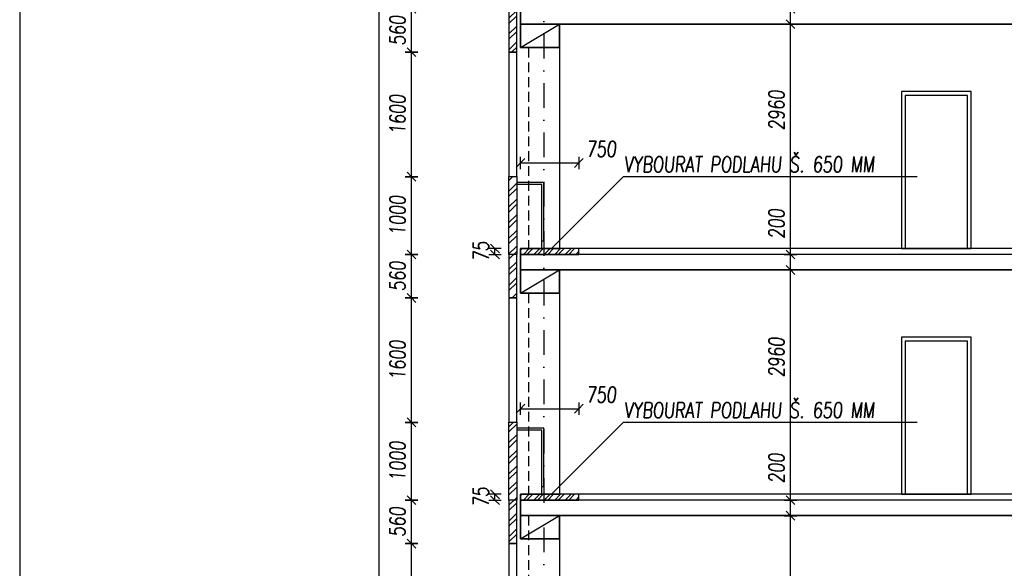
# Model space of a CAD drawing. Header units: millimetres. Extents: x 22267 to 193155, y 329430 to 541733.
# Tile 3 of 89: x 24215 to 36886, y 353798 to 360854. Entities that reach past the tile are written whole.
import ezdxf

# ---------------------------------------------------------------- set-up
doc = ezdxf.new("R2010")
doc.units = ezdxf.units.MM
doc.linetypes.add('ČERCHOVANÁ', pattern=[25.4, 12.7, -6.35, 0, -6.35])
doc.linetypes.add('ČÁRKOVANÁ', pattern=[19.05, 12.7, -6.35])
for name, color, linetype in [('BOURÁNÍ FASÁDY', 30, 'Continuous'), ('BOURÁNÍ PODLAHY', 30, 'Continuous'), ('BOURÁNÍ PŘÍČEK', 30, 'Continuous'), ('KOTY_100', 7, 'Continuous'), ('KÓTY BP FASÁDA', 255, 'Continuous'), ('KÓTY BP PODLAHA', 255, 'Continuous'), ('LEGENDA', 7, 'Continuous'), ('OSY', 7, 'Continuous'), ('TENKA', 4, 'Continuous'), ('TLUSTA', 2, 'Continuous'), ('ŽB', 1, 'Continuous')]:
    doc.layers.add(name, color=color, linetype=linetype)
doc.styles.add('CS-ROMANS', font='romans.shx', dxfattribs={"width": 0.75, "oblique": 5})
doc.styles.add('CS-ROMANS_100', font='romans.shx', dxfattribs={"width": 0.75, "oblique": 5, "height": 200})
doc.dimstyles.new('A_KÓTA_100', dxfattribs={"dimtxt": 200, "dimasz": 4, "dimexe": 100, "dimexo": 1500, "dimgap": 80, "dimtad": 1, "dimdec": 0, "dimdsep": 46, "dimtxsty": 'CS-ROMANS_100', "dimblk": 'KOT_CARA20', "dimcen": 90, "dimse1": 1, "dimse2": 1, "dimclrd": 256, "dimclre": 256, "dimclrt": 256, "dimadec": 0, "dimazin": 0, "dimtfac": 1, "dimtdec": 0, "dimtix": 1, "dimtmove": 2, "dimatfit": 3, "dimldrblk": 'OBLIQUE', "dimfxl": 1, "dimfxlon": 1, "dimtolj": 1, "dimarcsym": 0})

# ---------------------------------------------------------------- blocks, each defined once
blk = doc.blocks.new('KOT_CARA20')
for p, q in [((0, 0), (-14.1, -14.1)), ((0, 20), (0, -20)), ((0, 0), (14.1, 14.1))]:
    blk.add_line(p, q)
blk = doc.blocks.new('*D2752')
at = {"layer": 'Defpoints', "color": 0, "transparency": 16777216}
for p in [(31411, 359011), (30661, 357910), (31411, 357910)]:
    blk.add_point(p, dxfattribs=at)
at = {"layer": 'KÓTY BP PODLAHA', "lineweight": -2, "transparency": 16777216}
blk.add_line((30665, 359011), (31407, 359011), dxfattribs=at)
at = {"layer": 'KÓTY BP PODLAHA', "lineweight": -2, "transparency": 16777216, "xscale": 4, "yscale": 4, "zscale": 4, "rotation": 180}
blk.add_blockref('KOT_CARA20', (30661, 359011), dxfattribs=at)
at = {"layer": 'KÓTY BP PODLAHA', "lineweight": -2, "transparency": 16777216, "xscale": 4, "yscale": 4, "zscale": 4}
blk.add_blockref('KOT_CARA20', (31411, 359011), dxfattribs=at)
at = {"layer": 'KÓTY BP PODLAHA', "transparency": 16777216, "insert": (31699, 359191), "char_height": 200, "attachment_point": 5, "style": 'CS-ROMANS_100'}
blk.add_mtext('\\A1;750', dxfattribs=at)
blk = doc.blocks.new('_OBLIQUE')
at = {"color": 0, "linetype": 'ByBlock', "ltscale": 15}
blk.add_line((-0.5, -0.5), (0.5, 0.5), dxfattribs=at)
blk = doc.blocks.new('*D2753')
at = {"layer": 'Defpoints', "color": 0, "transparency": 16777216}
for p in [(31411, 355851), (30661, 354750), (31411, 354750)]:
    blk.add_point(p, dxfattribs=at)
at = {"layer": 'KÓTY BP PODLAHA', "lineweight": -2, "transparency": 16777216}
blk.add_line((30665, 355851), (31407, 355851), dxfattribs=at)
at = {"layer": 'KÓTY BP PODLAHA', "lineweight": -2, "transparency": 16777216, "xscale": 4, "yscale": 4, "zscale": 4, "rotation": 180}
blk.add_blockref('KOT_CARA20', (30661, 355851), dxfattribs=at)
at = {"layer": 'KÓTY BP PODLAHA', "lineweight": -2, "transparency": 16777216, "xscale": 4, "yscale": 4, "zscale": 4}
blk.add_blockref('KOT_CARA20', (31411, 355851), dxfattribs=at)
at = {"layer": 'KÓTY BP PODLAHA', "transparency": 16777216, "insert": (31699, 356031), "char_height": 200, "attachment_point": 5, "style": 'CS-ROMANS_100'}
blk.add_mtext('\\A1;750', dxfattribs=at)
blk = doc.blocks.new('*D3093')
at = {"layer": 'Defpoints', "color": 0, "transparency": 16777216}
for p in [(30331, 357910), (30691, 357910), (30691, 357835)]:
    blk.add_point(p, dxfattribs=at)
at = {"layer": 'KÓTY BP PODLAHA', "lineweight": -2, "transparency": 16777216}
for p, q in [((30331, 357914), (30331, 357918)), ((30331, 357835), (30331, 357910)), ((30331, 357831), (30331, 357827))]:
    blk.add_line(p, q, dxfattribs=at)
at = {"layer": 'KÓTY BP PODLAHA', "lineweight": -2, "transparency": 16777216, "xscale": 4, "yscale": 4, "zscale": 4}
for p, rotation in [((30331, 357910), 270), ((30331, 357835), 90)]:
    blk.add_blockref('KOT_CARA20', p, dxfattribs=dict(at, rotation=rotation))
at = {"layer": 'KÓTY BP PODLAHA', "transparency": 16777216, "insert": (30151, 357873), "char_height": 200, "attachment_point": 5, "rotation": 90, "style": 'CS-ROMANS_100'}
blk.add_mtext('\\A1;75', dxfattribs=at)
blk = doc.blocks.new('*D3094')
at = {"layer": 'Defpoints', "color": 0, "transparency": 16777216}
for p in [(30331, 354750), (30691, 354750), (30691, 354675)]:
    blk.add_point(p, dxfattribs=at)
at = {"layer": 'KÓTY BP PODLAHA', "lineweight": -2, "transparency": 16777216}
for p, q in [((30331, 354754), (30331, 354758)), ((30331, 354675), (30331, 354750)), ((30331, 354671), (30331, 354667))]:
    blk.add_line(p, q, dxfattribs=at)
at = {"layer": 'KÓTY BP PODLAHA', "lineweight": -2, "transparency": 16777216, "xscale": 4, "yscale": 4, "zscale": 4}
for p, rotation in [((30331, 354750), 270), ((30331, 354675), 90)]:
    blk.add_blockref('KOT_CARA20', p, dxfattribs=dict(at, rotation=rotation))
at = {"layer": 'KÓTY BP PODLAHA', "transparency": 16777216, "insert": (30151, 354713), "char_height": 200, "attachment_point": 5, "rotation": 90, "style": 'CS-ROMANS_100'}
blk.add_mtext('\\A1;75', dxfattribs=at)
blk = doc.blocks.new('*D3087')
at = {"layer": 'Defpoints', "color": 0, "transparency": 16777216}
for p in [(28841, 407305), (30561, 407305), (30511, 347755)]:
    blk.add_point(p, dxfattribs=at)
at = {"layer": 'KOTY_100', "lineweight": -2, "transparency": 16777216}
blk.add_line((28841, 347759), (28841, 407301), dxfattribs=at)
at = {"layer": 'KOTY_100', "lineweight": -2, "transparency": 16777216, "xscale": 4, "yscale": 4, "zscale": 4}
for p, rotation in [((28841, 407305), 90), ((28841, 347755), 270)]:
    blk.add_blockref('KOT_CARA20', p, dxfattribs=dict(at, rotation=rotation))
at = {"layer": 'KOTY_100', "transparency": 16777216, "insert": (28661, 377530), "char_height": 200, "attachment_point": 5, "rotation": 90, "style": 'CS-ROMANS_100'}
blk.add_mtext('\\A1;59550', dxfattribs=at)
blk = doc.blocks.new('*D3106')
at = {"layer": 'Defpoints', "color": 0, "transparency": 16777216}
for p in [(29257, 354115), (30561, 354115), (30561, 352515)]:
    blk.add_point(p, dxfattribs=at)
at = {"layer": 'KÓTY BP FASÁDA', "lineweight": -2, "transparency": 16777216}
blk.add_line((29257, 352519), (29257, 354111), dxfattribs=at)
at = {"layer": 'KÓTY BP FASÁDA', "lineweight": -2, "transparency": 16777216, "xscale": 4, "yscale": 4, "zscale": 4}
for p, rotation in [((29257, 354115), 90), ((29257, 352515), 270)]:
    blk.add_blockref('KOT_CARA20', p, dxfattribs=dict(at, rotation=rotation))
at = {"layer": 'KÓTY BP FASÁDA', "transparency": 16777216, "insert": (29077, 353315), "char_height": 200, "attachment_point": 5, "rotation": 90, "style": 'CS-ROMANS_100'}
blk.add_mtext('\\A1;1600', dxfattribs=at)
blk = doc.blocks.new('*D3107')
at = {"layer": 'Defpoints', "color": 0, "transparency": 16777216}
for p in [(29257, 354675), (30561, 354675), (30561, 354115)]:
    blk.add_point(p, dxfattribs=at)
at = {"layer": 'KÓTY BP FASÁDA', "lineweight": -2, "transparency": 16777216}
blk.add_line((29257, 354119), (29257, 354671), dxfattribs=at)
at = {"layer": 'KÓTY BP FASÁDA', "lineweight": -2, "transparency": 16777216, "xscale": 4, "yscale": 4, "zscale": 4}
for p, rotation in [((29257, 354675), 90), ((29257, 354115), 270)]:
    blk.add_blockref('KOT_CARA20', p, dxfattribs=dict(at, rotation=rotation))
at = {"layer": 'KÓTY BP FASÁDA', "transparency": 16777216, "insert": (29077, 354395), "char_height": 200, "attachment_point": 5, "rotation": 90, "style": 'CS-ROMANS_100'}
blk.add_mtext('\\A1;560', dxfattribs=at)
blk = doc.blocks.new('*D3072')
at = {"layer": 'Defpoints', "color": 0, "transparency": 16777216}
for p in [(29257, 355675), (30561, 355675), (30561, 354675)]:
    blk.add_point(p, dxfattribs=at)
at = {"layer": 'KÓTY BP FASÁDA', "lineweight": -2, "transparency": 16777216}
blk.add_line((29257, 354679), (29257, 355671), dxfattribs=at)
at = {"layer": 'KÓTY BP FASÁDA', "lineweight": -2, "transparency": 16777216, "xscale": 4, "yscale": 4, "zscale": 4}
for p, rotation in [((29257, 355675), 90), ((29257, 354675), 270)]:
    blk.add_blockref('KOT_CARA20', p, dxfattribs=dict(at, rotation=rotation))
at = {"layer": 'KÓTY BP FASÁDA', "transparency": 16777216, "insert": (29077, 355175), "char_height": 200, "attachment_point": 5, "rotation": 90, "style": 'CS-ROMANS_100'}
blk.add_mtext('\\A1;1000', dxfattribs=at)
blk = doc.blocks.new('*D3073')
at = {"layer": 'Defpoints', "color": 0, "transparency": 16777216}
for p in [(29257, 357275), (30561, 357275), (30561, 355675)]:
    blk.add_point(p, dxfattribs=at)
at = {"layer": 'KÓTY BP FASÁDA', "lineweight": -2, "transparency": 16777216}
blk.add_line((29257, 355679), (29257, 357271), dxfattribs=at)
at = {"layer": 'KÓTY BP FASÁDA', "lineweight": -2, "transparency": 16777216, "xscale": 4, "yscale": 4, "zscale": 4}
for p, rotation in [((29257, 357275), 90), ((29257, 355675), 270)]:
    blk.add_blockref('KOT_CARA20', p, dxfattribs=dict(at, rotation=rotation))
at = {"layer": 'KÓTY BP FASÁDA', "transparency": 16777216, "insert": (29077, 356475), "char_height": 200, "attachment_point": 5, "rotation": 90, "style": 'CS-ROMANS_100'}
blk.add_mtext('\\A1;1600', dxfattribs=at)
blk = doc.blocks.new('*D3074')
at = {"layer": 'Defpoints', "color": 0, "transparency": 16777216}
for p in [(29257, 357835), (30561, 357835), (30561, 357275)]:
    blk.add_point(p, dxfattribs=at)
at = {"layer": 'KÓTY BP FASÁDA', "lineweight": -2, "transparency": 16777216}
blk.add_line((29257, 357279), (29257, 357831), dxfattribs=at)
at = {"layer": 'KÓTY BP FASÁDA', "lineweight": -2, "transparency": 16777216, "xscale": 4, "yscale": 4, "zscale": 4}
for p, rotation in [((29257, 357835), 90), ((29257, 357275), 270)]:
    blk.add_blockref('KOT_CARA20', p, dxfattribs=dict(at, rotation=rotation))
at = {"layer": 'KÓTY BP FASÁDA', "transparency": 16777216, "insert": (29077, 357555), "char_height": 200, "attachment_point": 5, "rotation": 90, "style": 'CS-ROMANS_100'}
blk.add_mtext('\\A1;560', dxfattribs=at)
blk = doc.blocks.new('*D3075')
at = {"layer": 'Defpoints', "color": 0, "transparency": 16777216}
for p in [(29257, 358835), (30561, 358835), (30561, 357835)]:
    blk.add_point(p, dxfattribs=at)
at = {"layer": 'KÓTY BP FASÁDA', "lineweight": -2, "transparency": 16777216}
blk.add_line((29257, 357839), (29257, 358831), dxfattribs=at)
at = {"layer": 'KÓTY BP FASÁDA', "lineweight": -2, "transparency": 16777216, "xscale": 4, "yscale": 4, "zscale": 4}
for p, rotation in [((29257, 358835), 90), ((29257, 357835), 270)]:
    blk.add_blockref('KOT_CARA20', p, dxfattribs=dict(at, rotation=rotation))
at = {"layer": 'KÓTY BP FASÁDA', "transparency": 16777216, "insert": (29077, 358335), "char_height": 200, "attachment_point": 5, "rotation": 90, "style": 'CS-ROMANS_100'}
blk.add_mtext('\\A1;1000', dxfattribs=at)
blk = doc.blocks.new('*D3076')
at = {"layer": 'Defpoints', "color": 0, "transparency": 16777216}
for p in [(29257, 360435), (30561, 360435), (30561, 358835)]:
    blk.add_point(p, dxfattribs=at)
at = {"layer": 'KÓTY BP FASÁDA', "lineweight": -2, "transparency": 16777216}
blk.add_line((29257, 358839), (29257, 360431), dxfattribs=at)
at = {"layer": 'KÓTY BP FASÁDA', "lineweight": -2, "transparency": 16777216, "xscale": 4, "yscale": 4, "zscale": 4}
for p, rotation in [((29257, 360435), 90), ((29257, 358835), 270)]:
    blk.add_blockref('KOT_CARA20', p, dxfattribs=dict(at, rotation=rotation))
at = {"layer": 'KÓTY BP FASÁDA', "transparency": 16777216, "insert": (29077, 359635), "char_height": 200, "attachment_point": 5, "rotation": 90, "style": 'CS-ROMANS_100'}
blk.add_mtext('\\A1;1600', dxfattribs=at)
blk = doc.blocks.new('*D3077')
at = {"layer": 'Defpoints', "color": 0, "transparency": 16777216}
for p in [(29257, 360995), (30561, 360995), (30561, 360435)]:
    blk.add_point(p, dxfattribs=at)
at = {"layer": 'KÓTY BP FASÁDA', "lineweight": -2, "transparency": 16777216}
blk.add_line((29257, 360439), (29257, 360991), dxfattribs=at)
at = {"layer": 'KÓTY BP FASÁDA', "lineweight": -2, "transparency": 16777216, "xscale": 4, "yscale": 4, "zscale": 4}
for p, rotation in [((29257, 360995), 90), ((29257, 360435), 270)]:
    blk.add_blockref('KOT_CARA20', p, dxfattribs=dict(at, rotation=rotation))
at = {"layer": 'KÓTY BP FASÁDA', "transparency": 16777216, "insert": (29077, 360715), "char_height": 200, "attachment_point": 5, "rotation": 90, "style": 'CS-ROMANS_100'}
blk.add_mtext('\\A1;560', dxfattribs=at)
blk = doc.blocks.new('*D3507')
at = {"layer": 'Defpoints', "color": 0, "transparency": 16777216}
for p in [(34135, 354475), (34372, 354475), (34289, 351515)]:
    blk.add_point(p, dxfattribs=at)
at = {"layer": 'KOTY_100', "lineweight": -2, "transparency": 16777216}
blk.add_line((34135, 351519), (34135, 354471), dxfattribs=at)
at = {"layer": 'KOTY_100', "lineweight": -2, "transparency": 16777216, "xscale": 4, "yscale": 4, "zscale": 4}
for p, rotation in [((34135, 354475), 90), ((34135, 351515), 270)]:
    blk.add_blockref('KOT_CARA20', p, dxfattribs=dict(at, rotation=rotation))
at = {"layer": 'KOTY_100', "transparency": 16777216, "insert": (33955, 353377), "char_height": 200, "attachment_point": 5, "rotation": 90, "style": 'CS-ROMANS_100'}
blk.add_mtext('\\A1;2960', dxfattribs=at)
blk = doc.blocks.new('*D3508')
at = {"layer": 'Defpoints', "color": 0, "transparency": 16777216}
for p in [(34135, 354675), (34322, 354675), (34372, 354475)]:
    blk.add_point(p, dxfattribs=at)
at = {"layer": 'KOTY_100', "lineweight": -2, "transparency": 16777216}
blk.add_line((34135, 354479), (34135, 354671), dxfattribs=at)
at = {"layer": 'KOTY_100', "lineweight": -2, "transparency": 16777216, "xscale": 4, "yscale": 4, "zscale": 4}
for p, rotation in [((34135, 354675), 90), ((34135, 354475), 270)]:
    blk.add_blockref('KOT_CARA20', p, dxfattribs=dict(at, rotation=rotation))
at = {"layer": 'KOTY_100', "transparency": 16777216, "insert": (33955, 355085), "char_height": 200, "attachment_point": 5, "rotation": 90, "style": 'CS-ROMANS_100'}
blk.add_mtext('\\A1;200', dxfattribs=at)
blk = doc.blocks.new('*D3509')
at = {"layer": 'Defpoints', "color": 0, "transparency": 16777216}
for p in [(34135, 357635), (34317, 357635), (34322, 354675)]:
    blk.add_point(p, dxfattribs=at)
at = {"layer": 'KOTY_100', "lineweight": -2, "transparency": 16777216}
blk.add_line((34135, 354679), (34135, 357631), dxfattribs=at)
at = {"layer": 'KOTY_100', "lineweight": -2, "transparency": 16777216, "xscale": 4, "yscale": 4, "zscale": 4}
for p, rotation in [((34135, 357635), 90), ((34135, 354675), 270)]:
    blk.add_blockref('KOT_CARA20', p, dxfattribs=dict(at, rotation=rotation))
at = {"layer": 'KOTY_100', "transparency": 16777216, "insert": (33955, 356512), "char_height": 200, "attachment_point": 5, "rotation": 90, "style": 'CS-ROMANS_100'}
blk.add_mtext('\\A1;2960', dxfattribs=at)
blk = doc.blocks.new('*D3510')
at = {"layer": 'Defpoints', "color": 0, "transparency": 16777216}
for p in [(34135, 357835), (34317, 357835), (34317, 357635)]:
    blk.add_point(p, dxfattribs=at)
at = {"layer": 'KOTY_100', "lineweight": -2, "transparency": 16777216}
blk.add_line((34135, 357639), (34135, 357831), dxfattribs=at)
at = {"layer": 'KOTY_100', "lineweight": -2, "transparency": 16777216, "xscale": 4, "yscale": 4, "zscale": 4}
for p, rotation in [((34135, 357835), 90), ((34135, 357635), 270)]:
    blk.add_blockref('KOT_CARA20', p, dxfattribs=dict(at, rotation=rotation))
at = {"layer": 'KOTY_100', "transparency": 16777216, "insert": (33955, 358229), "char_height": 200, "attachment_point": 5, "rotation": 90, "style": 'CS-ROMANS_100'}
blk.add_mtext('\\A1;200', dxfattribs=at)
blk = doc.blocks.new('*D3511')
at = {"layer": 'Defpoints', "color": 0, "transparency": 16777216}
for p in [(34135, 360795), (34423, 360795), (34317, 357835)]:
    blk.add_point(p, dxfattribs=at)
at = {"layer": 'KOTY_100', "lineweight": -2, "transparency": 16777216}
blk.add_line((34135, 357839), (34135, 360791), dxfattribs=at)
at = {"layer": 'KOTY_100', "lineweight": -2, "transparency": 16777216, "xscale": 4, "yscale": 4, "zscale": 4}
for p, rotation in [((34135, 360795), 90), ((34135, 357835), 270)]:
    blk.add_blockref('KOT_CARA20', p, dxfattribs=dict(at, rotation=rotation))
at = {"layer": 'KOTY_100', "transparency": 16777216, "insert": (33955, 359690), "char_height": 200, "attachment_point": 5, "rotation": 90, "style": 'CS-ROMANS_100'}
blk.add_mtext('\\A1;2960', dxfattribs=at)
blk = doc.blocks.new('*D3512')
at = {"layer": 'Defpoints', "color": 0, "transparency": 16777216}
for p in [(34135, 360995), (34414, 360995), (34423, 360795)]:
    blk.add_point(p, dxfattribs=at)
at = {"layer": 'KOTY_100', "lineweight": -2, "transparency": 16777216}
blk.add_line((34135, 360799), (34135, 360991), dxfattribs=at)
at = {"layer": 'KOTY_100', "lineweight": -2, "transparency": 16777216, "xscale": 4, "yscale": 4, "zscale": 4}
for p, rotation in [((34135, 360995), 90), ((34135, 360795), 270)]:
    blk.add_blockref('KOT_CARA20', p, dxfattribs=dict(at, rotation=rotation))
at = {"layer": 'KOTY_100', "transparency": 16777216, "insert": (33955, 361465), "char_height": 200, "attachment_point": 5, "rotation": 90, "style": 'CS-ROMANS_100'}
blk.add_mtext('\\A1;200', dxfattribs=at)

msp = doc.modelspace()

# ---------------------------------------------------------------- hatches: boundary and pattern name
at = {"layer": 'BOURÁNÍ FASÁDY'}
h = msp.add_hatch(dxfattribs=at)
h.set_pattern_fill('ANSI32', color=256, scale=15)
h.paths.add_polyline_path([(30511, 406600.5), (30611, 406600.5), (30611, 407305.5), (30511, 407305.5)])
h.paths.add_polyline_path([(30511, 404675.5), (30611, 404675.5), (30611, 406600.5), (30511, 406600.5)])
h.paths.add_polyline_path([(30611, 402075.5), (30511, 402075.5), (30511, 403075.5), (30611, 403075.5)])
h.paths.add_polyline_path([(30511, 401515.5), (30611, 401515.5), (30611, 402075.5), (30511, 402075.5)])
h.paths.add_polyline_path([(30611, 398915.5), (30511, 398915.5), (30511, 399915.5), (30611, 399915.5)])
h.paths.add_polyline_path([(30511, 398355.5), (30611, 398355.5), (30611, 398915.5), (30511, 398915.5)])
h.paths.add_polyline_path([(30611, 395755.5), (30511, 395755.5), (30511, 396755.5), (30611, 396755.5)])
h.paths.add_polyline_path([(30511, 395195.5), (30611, 395195.5), (30611, 395755.5), (30511, 395755.5)])
h.paths.add_polyline_path([(30611, 392595.5), (30511, 392595.5), (30511, 393595.5), (30611, 393595.5)])
h.paths.add_polyline_path([(30511, 392035.5), (30611, 392035.5), (30611, 392595.5), (30511, 392595.5)])
h.paths.add_polyline_path([(30611, 389435.5), (30511, 389435.5), (30511, 390435.5), (30611, 390435.5)])
h.paths.add_polyline_path([(30511, 388875.5), (30611, 388875.5), (30611, 389435.5), (30511, 389435.5)])
h.paths.add_polyline_path([(30511, 385715.5), (30611, 385715.5), (30611, 386275.5), (30511, 386275.5)])
h.paths.add_polyline_path([(30611, 386275.5), (30511, 386275.5), (30511, 387275.5), (30611, 387275.5)])
h.paths.add_polyline_path([(30611, 383115.5), (30511, 383115.5), (30511, 384115.5), (30611, 384115.5)])
h.paths.add_polyline_path([(30511, 382555.5), (30611, 382555.5), (30611, 383115.5), (30511, 383115.5)])
h.paths.add_polyline_path([(30611, 379955.5), (30511, 379955.5), (30511, 380955.5), (30611, 380955.5)])
h.paths.add_polyline_path([(30511, 379395.5), (30611, 379395.5), (30611, 379955.5), (30511, 379955.5)])
h.paths.add_polyline_path([(30611, 376795.5), (30511, 376795.5), (30511, 377795.5), (30611, 377795.5)])
h.paths.add_polyline_path([(30511, 376235.5), (30611, 376235.5), (30611, 376795.5), (30511, 376795.5)])
h.paths.add_polyline_path([(30611, 373635.5), (30511, 373635.5), (30511, 374635.5), (30611, 374635.5)])
h.paths.add_polyline_path([(30511, 373075.5), (30611, 373075.5), (30611, 373635.5), (30511, 373635.5)])
h.paths.add_polyline_path([(30611, 370475.5), (30511, 370475.5), (30511, 371475.5), (30611, 371475.5)])
h.paths.add_polyline_path([(30511, 369915.5), (30611, 369915.5), (30611, 370475.5), (30511, 370475.5)])
h.paths.add_polyline_path([(30611, 367315.5), (30511, 367315.5), (30511, 368315.5), (30611, 368315.5)])
h.paths.add_polyline_path([(30511, 366755.5), (30611, 366755.5), (30611, 367315.5), (30511, 367315.5)])
h.paths.add_polyline_path([(30611, 364155.5), (30511, 364155.5), (30511, 365155.5), (30611, 365155.5)])
h.paths.add_polyline_path([(30511, 363595.5), (30611, 363595.5), (30611, 364155.5), (30511, 364155.5)])
h.paths.add_polyline_path([(30611, 360995.5), (30511, 360995.5), (30511, 361995.5), (30611, 361995.5)])
h.paths.add_polyline_path([(30511, 360435.5), (30611, 360435.5), (30611, 360995.5), (30511, 360995.5)])
h.paths.add_polyline_path([(30611, 357835.5), (30511, 357835.5), (30511, 358835.5), (30611, 358835.5)])
h.paths.add_polyline_path([(30511, 357275.5), (30611, 357275.5), (30611, 357835.5), (30511, 357835.5)])
h.paths.add_polyline_path([(30611, 354675.5), (30511, 354675.5), (30511, 355675.5), (30611, 355675.5)])
h.paths.add_polyline_path([(30511, 354115.5), (30611, 354115.5), (30611, 354675.5), (30511, 354675.5)])
h.paths.add_polyline_path([(30611, 351515.5), (30511, 351515.5), (30511, 352515.5), (30611, 352515.5)])
h.paths.add_polyline_path([(30511, 350955.5), (30611, 350955.5), (30611, 351515.5), (30511, 351515.5)])
h.paths.add_polyline_path([(30611, 347755.5), (30511, 347755.5), (30511, 348355.5), (30611, 348355.5)])
h.paths.add_polyline_path([(30611, 348355.5), (30511, 348355.5), (30511, 349355.5), (30611, 349355.5)])
at = {"layer": 'BOURÁNÍ PODLAHY'}
h = msp.add_hatch(dxfattribs=at)
h.set_pattern_fill('ANSI32', color=256, scale=10)
h.set_pattern_definition([(45, (-4e-12, -44240), (-67.35192, 67.35192), []), (45, (44.9, -44240), (-67.35192, 67.35192), [])])
h.paths.add_polyline_path([(30961, 357910.5), (30661, 357910.5), (30661, 357835.5), (30961, 357835.5)])
h.paths.add_polyline_path([(31411, 357910.5), (30961, 357910.5), (30961, 357835.5), (31411, 357835.5)])
h = msp.add_hatch(dxfattribs=at)
h.set_pattern_fill('ANSI32', color=256, scale=10)
h.set_pattern_definition([(45, (-4e-12, -47400), (-67.35192, 67.35192), []), (45, (44.9, -47400), (-67.35192, 67.35192), [])])
h.paths.add_polyline_path([(30961, 354750.5), (30661, 354750.5), (30661, 354675.5), (30961, 354675.5)])
h.paths.add_polyline_path([(31411, 354750.5), (30961, 354750.5), (30961, 354675.5), (31411, 354675.5)])

# ---------------------------------------------------------------- linework, layer by layer
at = {"layer": 'BOURÁNÍ FASÁDY'}
for points in [[(30511, 360435.5), (30611, 360435.5), (30611, 360995.5), (30511, 360995.5)], [(30511, 358835.5), (30611, 358835.5), (30611, 360435.5), (30511, 360435.5)], [(30611, 357835.5), (30511, 357835.5), (30511, 358835.5), (30611, 358835.5)], [(30511, 357275.5), (30611, 357275.5), (30611, 357835.5), (30511, 357835.5)], [(30511, 355675.5), (30611, 355675.5), (30611, 357275.5), (30511, 357275.5)], [(30611, 354675.5), (30511, 354675.5), (30511, 355675.5), (30611, 355675.5)], [(30511, 354115.5), (30611, 354115.5), (30611, 354675.5), (30511, 354675.5)], [(30511, 352515.5), (30611, 352515.5), (30611, 354115.5), (30511, 354115.5)]]:
    msp.add_lwpolyline(points, close=True, dxfattribs=at)
for points in [[(30936, 358010.5), (30961, 358010.5), (30961, 358760.5), (30611, 358760.5)], [(30936, 357910.5), (30936, 358735.5), (30611, 358735.5)], [(30936, 354850.5), (30961, 354850.5), (30961, 355600.5), (30611, 355600.5)], [(30936, 354750.5), (30936, 355575.5), (30611, 355575.5)]]:
    msp.add_lwpolyline(points, dxfattribs=at)
at = {"layer": 'BOURÁNÍ PODLAHY'}
for points in [[(30661, 357835.5), (31411, 357835.5), (31411, 357910.5), (30661, 357910.5)], [(30661, 354675.5), (31411, 354675.5), (31411, 354750.5), (30661, 354750.5)]]:
    msp.add_lwpolyline(points, close=True, dxfattribs=at)
at = {"layer": 'BOURÁNÍ PŘÍČEK'}
for points in [[(35561, 357910.5), (36461, 357910.5), (36461, 359930.5), (35561, 359930.5)], [(35561, 357910.5), (36461, 357910.5), (36461, 359930.5), (35561, 359930.5)], [(35611, 357910.5), (36411, 357910.5), (36411, 359880.5), (35611, 359880.5)], [(35561, 354750.5), (36461, 354750.5), (36461, 356770.5), (35561, 356770.5)], [(35561, 354750.5), (36461, 354750.5), (36461, 356770.5), (35561, 356770.5)], [(35611, 354750.5), (36411, 354750.5), (36411, 356720.5), (35611, 356720.5)]]:
    msp.add_lwpolyline(points, close=True, dxfattribs=at)
at = {"layer": 'KÓTY BP PODLAHA'}
for p, q in [((31980, 358831.6), (31058.9, 357910.5)), ((35766, 358831.6), (31980, 358831.6)), ((31980, 355671.6), (31058.9, 354750.5)), ((35766, 355671.6), (31980, 355671.6))]:
    msp.add_line(p, q, dxfattribs=at)
at = {"layer": 'LEGENDA'}
msp.add_lwpolyline([(24214.7, 329430.5), (76214.7, 329430.5), (76214.7, 418530.5), (24214.7, 418530.5)], close=True, dxfattribs=at)
at = {"layer": 'OSY', "linetype": 'ČERCHOVANÁ', "ltscale": 25}
msp.add_line((30961, 408305.5), (30961, 331387.3), dxfattribs=at)
at = {"layer": 'TENKA'}
for points in [[(30661, 360495.5), (31161, 360795.5)], [(31161, 360795.5), (31161, 357910.5)], [(37211, 357835.5), (30661, 357835.5)], [(30661, 357335.5), (31161, 357635.5)], [(31161, 357635.5), (31161, 354750.5)], [(37211, 354675.5), (30661, 354675.5)], [(30661, 354175.5), (31161, 354475.5)], [(31161, 354475.5), (31161, 351590.5)]]:
    msp.add_lwpolyline(points, dxfattribs=at)
at = {"layer": 'TENKA', "linetype": 'ČÁRKOVANÁ', "ltscale": 10}
for points in [[(30761, 360495.5), (30761, 357910.5)], [(30761, 357335.5), (30761, 354750.5)], [(30761, 354475.5), (30761, 351590.5)]]:
    msp.add_lwpolyline(points, dxfattribs=at)
at = {"layer": 'TLUSTA'}
for points in [[(30661, 360795.5), (30661, 361070.5)], [(37211, 360795.5), (30661, 360795.5)], [(30661, 357635.5), (30661, 357910.5)], [(37211, 357910.5), (30661, 357910.5)], [(30661, 357835.5), (30661, 357910.5), (31161, 357910.5)], [(31161, 357335.5), (30661, 357335.5), (30661, 357635.5), (31161, 357635.5), (31161, 357335.5)], [(37211, 357635.5), (30661, 357635.5)], [(30661, 354475.5), (30661, 354750.5)], [(37211, 354750.5), (30661, 354750.5)], [(30661, 354675.5), (30661, 354750.5), (31161, 354750.5)], [(37211, 354475.5), (30661, 354475.5)]]:
    msp.add_lwpolyline(points, dxfattribs=at)
for points in [[(30661, 360795.5), (31161, 360795.5), (31161, 360495.5), (30661, 360495.5)], [(30661, 354475.5), (31161, 354475.5), (31161, 354175.5), (30661, 354175.5)]]:
    msp.add_lwpolyline(points, close=True, dxfattribs=at)
at = {"layer": 'ŽB'}
for points in [[(30661, 360795.5), (37211, 360795.5), (37211, 360995.5), (30661, 360995.5)], [(30661, 360495.5), (31161, 360495.5), (31161, 360795.5), (30661, 360795.5)], [(30661, 357635.5), (37211, 357635.5), (37211, 357835.5), (30661, 357835.5)], [(30661, 357335.5), (31161, 357335.5), (31161, 357635.5), (30661, 357635.5)], [(30661, 354475.5), (37211, 354475.5), (37211, 354675.5), (30661, 354675.5)], [(30661, 354175.5), (31161, 354175.5), (31161, 354475.5), (30661, 354475.5)]]:
    msp.add_lwpolyline(points, close=True, dxfattribs=at)

# ---------------------------------------------------------------- texts
at = {"layer": 'KÓTY BP PODLAHA', "ltscale": 15, "style": 'CS-ROMANS', "oblique": 5, "width": 0.75}
for p in [(31992.6, 358892.6), (31992.6, 355732.6)]:
    msp.add_text('VYBOURAT PODLAHU Š. 650 MM ', height=200, dxfattribs=at).set_placement(p)

# ---------------------------------------------------------------- dimensions: what is measured, and where the dimension line sits
at = {"layer": 'KOTY_100'}
dim = msp.add_linear_dim(base=(28841.4, 407305.5), p1=(30511, 347755.5), p2=(30561, 407305.5), angle=90, dimstyle='A_KÓTA_100', dxfattribs=at)
dim.commit()
dim.dimension.update_dxf_attribs({"geometry": '*D3087', "text_midpoint": (28661.4, 377530.5)})
for base, p1, p2, picture, middle in [((34134.7, 360995.5), (34422.7, 360795.5), (34413.9, 360995.5), '*D3512', (33954.7, 361464.5)), ((34134.7, 360795.5), (34316.6, 357835.5), (34422.7, 360795.5), '*D3511', (33954.7, 359689.6)), ((34134.7, 357835.5), (34316.6, 357635.5), (34316.6, 357835.5), '*D3510', (33954.7, 358229.4)), ((34134.7, 357635.5), (34322.4, 354675.5), (34316.6, 357635.5), '*D3509', (33954.7, 356512.2)), ((34134.7, 354675.5), (34372.1, 354475.5), (34322.4, 354675.5), '*D3508', (33954.7, 355084.9)), ((34134.7, 354475.5), (34289.4, 351515.5), (34372.1, 354475.5), '*D3507', (33954.7, 353376.7))]:
    dim = msp.add_linear_dim(base=base, p1=p1, p2=p2, angle=90, dimstyle='A_KÓTA_100', dxfattribs=at)
    dim.commit()
    dim.dimension.update_dxf_attribs({"geometry": picture, "text_midpoint": middle, "dimtype": 160})
at = {"layer": 'KÓTY BP FASÁDA'}
for base, p1, p2, picture, middle in [((29256.8, 360995.5), (30561, 360435.5), (30561, 360995.5), '*D3077', (29076.8, 360715.5)), ((29256.8, 360435.5), (30561, 358835.5), (30561, 360435.5), '*D3076', (29076.8, 359635.5)), ((29256.8, 358835.5), (30561, 357835.5), (30561, 358835.5), '*D3075', (29076.8, 358335.5)), ((29256.8, 357835.5), (30561, 357275.5), (30561, 357835.5), '*D3074', (29076.8, 357555.5)), ((29256.8, 357275.5), (30561, 355675.5), (30561, 357275.5), '*D3073', (29076.8, 356475.5)), ((29256.8, 355675.5), (30561, 354675.5), (30561, 355675.5), '*D3072', (29076.8, 355175.5)), ((29256.8, 354675.5), (30561, 354115.5), (30561, 354675.5), '*D3107', (29076.8, 354395.5)), ((29256.8, 354115.5), (30561, 352515.5), (30561, 354115.5), '*D3106', (29076.8, 353315.5))]:
    dim = msp.add_linear_dim(base=base, p1=p1, p2=p2, angle=90, dimstyle='A_KÓTA_100', dxfattribs=at)
    dim.commit()
    dim.dimension.update_dxf_attribs({"geometry": picture, "text_midpoint": middle})
at = {"layer": 'KÓTY BP PODLAHA'}
for base, p1, p2, picture, middle in [((31411, 359011.2), (30661, 357910.5), (31411, 357910.5), '*D2752', (31698.8, 359191.2)), ((31411, 355851.2), (30661, 354750.5), (31411, 354750.5), '*D2753', (31698.8, 356031.2))]:
    dim = msp.add_linear_dim(base=base, p1=p1, p2=p2, dimstyle='A_KÓTA_100', dxfattribs=at)
    dim.commit()
    dim.dimension.update_dxf_attribs({"geometry": picture, "text_midpoint": middle, "dimtype": 160})
for base, p1, p2, picture, middle in [((30331, 357910.5), (30690.9, 357835.5), (30690.9, 357910.5), '*D3093', (30151, 357873)), ((30331, 354750.5), (30690.9, 354675.5), (30690.9, 354750.5), '*D3094', (30151, 354713))]:
    dim = msp.add_linear_dim(base=base, p1=p1, p2=p2, angle=90, dimstyle='A_KÓTA_100', dxfattribs=at)
    dim.commit()
    dim.dimension.update_dxf_attribs({"geometry": picture, "text_midpoint": middle})

doc.saveas('drawing.dxf')
